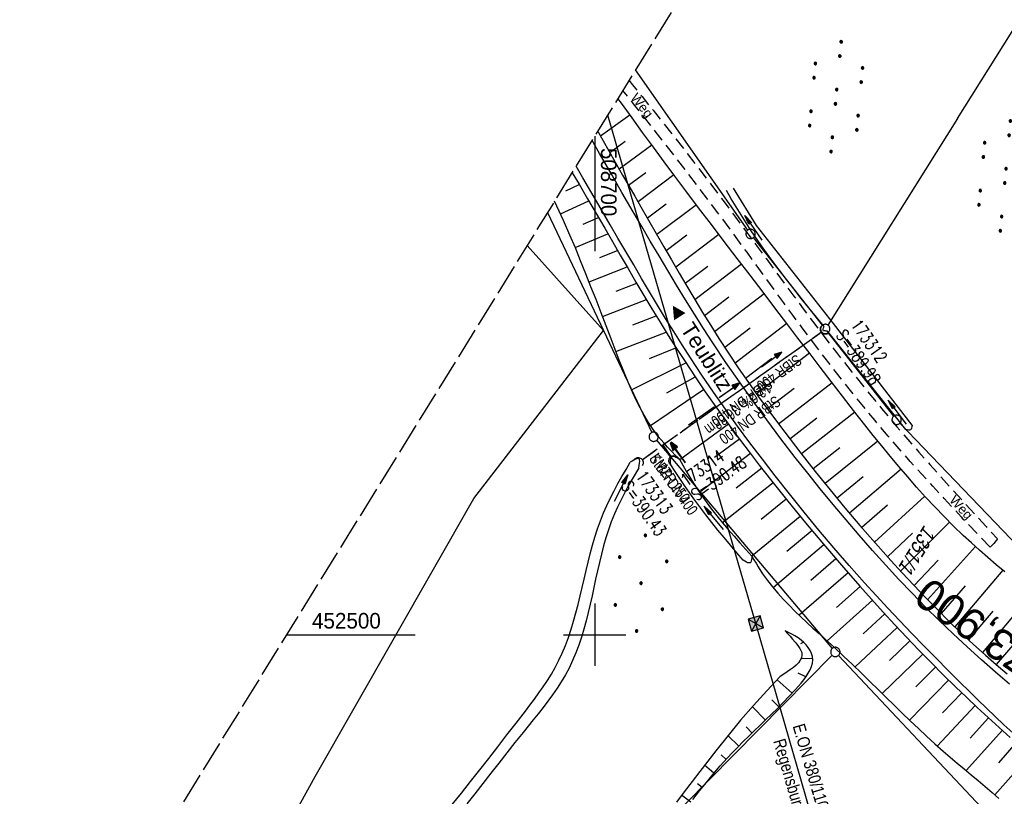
# Model space of a CAD drawing. Extents: x 508608 to 509338, y 452280 to 453218.
# Tile 9 of 29: x 508608 to 508766, y 452474 to 452599. Entities that reach past the tile are written whole.
import ezdxf
from ezdxf.enums import TextEntityAlignment as Align

# ---------------------------------------------------------------- set-up
doc = ezdxf.new("R2010")
doc.units = 0
doc.header["$LTSCALE"] = 10
doc.header["$MEASUREMENT"] = 0
for name, pattern in [('AUSGEZOGEN', [0]), ('LT00', [0]), ('LT11', [0.3, 0.2, -0.1]), ('LT12', [0.4, 0.3, -0.1]), ('LT14', [0.6, 0.5, -0.1]), ('LT17', [0.15, 0.1, -0.05]), ('STRICHLINIE2', [0.375, 0.25, -0.125])]:
    doc.linetypes.add(name, pattern=pattern)
doc.layers.get('0').update_dxf_attribs({"linetype": 'LT00'})
for name, color, linetype in [('--EK_FBR', 250, 'LT00'), ('--EK_Halt-Pfeil', 4, 'LT00'), ('--EK_Haltung', 7, 'STRICHLINIE2'), ('--EK_Haltung-Text', 140, 'LT00'), ('--EK_Schacht-Text', 5, 'LT00'), ('--EK_ST-93-1', 30, 'LT17'), ('--EL_Halt-Pfeil', 4, 'LT00'), ('--EL_Haltung', 182, 'STRICHLINIE2'), ('--EL_Haltung-Text', 182, 'LT00'), ('DFK_FLUR_NR', 250, 'LT00'), ('DFK_GZPKT', 250, 'LT00'), ('DFK_KATASTER', 250, 'LT00'), ('DFK_NUTZUNG', 250, 'LT00'), ('DL', 182, 'LT12'), ('DL_PFEIL', 201, 'LT00'), ('DL_TEXT', 182, 'LT00'), ('FELDWEG_TEXT', 250, 'Continuous'), ('ORTSRICHTUNG', 7, 'Continuous'), ('PFEIL', 140, 'AUSGEZOGEN'), ('STROM_FREILTG', 80, 'STROMFREILEITUNG'), ('STROM_TEXT', 80, 'Continuous'), ('V119_AFBR_BAB', 250, 'LT00'), ('V119_BOESCH', 250, 'LT00'), ('V119_BOSCHUNG', 250, 'LT00'), ('V119_FELDWEG', 250, 'LT11'), ('V119_GRABEN', 250, 'LT00'), ('V119_RASTER', 250, 'LT00'), ('V119_UK_DURCH', 182, 'LT00')]:
    doc.layers.add(name, color=color, linetype=linetype)
doc.layers.add('-BLATT_119-RAND', color=7, linetype='LT14', plot=False)
doc.styles.add('Beschrift', font='ARIAL.TTF')
doc.styles.add('Haltungsbeschriftung', font='ARIAL.TTF', dxfattribs={"width": 0.75})
doc.styles.add('schachtbeschriftung', font='romans.shx', dxfattribs={"width": 0.75, "height": 2})
doc.styles.get("Standard").update_dxf_attribs({"font": 'ARIAL.TTF'})
doc.styles.add('Strom', font='txt-alt.shx')
doc.styles.add('Versorgungsltg', font='ARIAL.TTF', dxfattribs={"width": 0.8, "height": 2})
doc.linetypes.add('STROMFREILEITUNG', pattern='A,12.7,-5.5,["xx",Strom,S=2.5,R=0,X=-2.6,Y=-0.85],-4.35', length=22.55)

# ---------------------------------------------------------------- blocks, each defined once
blk = doc.blocks.new('SYMB7010')
at = {"color": 0, "linetype": 'ByBlock'}
for points in [[(-0.031408, 0.499213), (-0.093728, 0.49134), (-0.15457, 0.475719), (-0.212975, 0.452595), (-0.268021, 0.422333), (-0.31884, 0.385411), (-0.36463, 0.342411), (-0.40467, 0.29401), (-0.438329, 0.240973), (-0.465074, 0.184136), (-0.484486, 0.124395), (-0.496256, 0.062692), (-0.5002, 0)], [(-0.5002, 0), (-0.496256, -0.062692), (-0.484486, -0.124395), (-0.465075, -0.184136), (-0.438329, -0.240973), (-0.404671, -0.29401), (-0.36463, -0.342411), (-0.31884, -0.385411), (-0.268021, -0.422333), (-0.212975, -0.452595), (-0.154571, -0.475719), (-0.093728, -0.49134), (-0.031408, -0.499213), (0.031408, -0.499213)], [(0.5002, 0), (0.496256, 0.062692), (0.484485, 0.124395), (0.465074, 0.184136), (0.438329, 0.240973), (0.40467, 0.29401), (0.36463, 0.342411), (0.31884, 0.385411), (0.268021, 0.422333), (0.212975, 0.452595), (0.15457, 0.475719), (0.093728, 0.49134), (0.031408, 0.499213), (-0.031408, 0.499213)], [(0.031408, -0.499213), (0.093728, -0.491341), (0.15457, -0.475719), (0.212975, -0.452595), (0.268021, -0.422333), (0.31884, -0.385411), (0.36463, -0.342411), (0.404671, -0.294011), (0.438329, -0.240974), (0.465075, -0.184136), (0.484486, -0.124395), (0.496256, -0.062692), (0.500201, 0)]]:
    blk.add_lwpolyline(points, dxfattribs=at)
blk = doc.blocks.new('SYMB7110')
at = {"color": 0, "linetype": 'ByBlock'}
for p, q in [((-0.515, 0.392919), (-0.515, 0.367081)), ((-0.51, 0.362895), (-0.51, 0.397105)), ((-0.505, 0.399164), (-0.505, 0.360836)), ((-0.5, 0.360204), (-0.5, 0.399796)), ((-0.495, 0.399164), (-0.495, 0.360836)), ((-0.49, 0.362895), (-0.49, 0.397105)), ((-0.485, 0.392919), (-0.485, 0.367081)), ((-0.48, 0.379874), (-0.48, 0.380145)), ((-0.285, 0.392919), (-0.285, 0.367081)), ((-0.28, 0.362895), (-0.28, 0.397105)), ((-0.275, 0.399164), (-0.275, 0.360836)), ((-0.27, 0.360204), (-0.27, 0.399796)), ((-0.265, 0.399164), (-0.265, 0.360836)), ((-0.26, 0.362895), (-0.26, 0.397105)), ((-0.255, 0.392919), (-0.255, 0.367081)), ((-0.25, 0.379874), (-0.25, 0.380146)), ((0.255, 0.392919), (0.255, 0.367081)), ((0.26, 0.362895), (0.26, 0.397105)), ((0.265, 0.399164), (0.265, 0.360836)), ((0.27, 0.360204), (0.27, 0.399796)), ((0.275, 0.399164), (0.275, 0.360836)), ((0.28, 0.362895), (0.28, 0.397105)), ((0.285, 0.392919), (0.285, 0.367081)), ((0.29, 0.379874), (0.29, 0.380145)), ((0.485, 0.392919), (0.485, 0.367081)), ((0.49, 0.362895), (0.49, 0.397105)), ((0.495, 0.399164), (0.495, 0.360836)), ((0.5, 0.360204), (0.5, 0.399796)), ((0.505, 0.399164), (0.505, 0.360836)), ((0.51, 0.362895), (0.51, 0.397105)), ((0.515, 0.392919), (0.515, 0.367081)), ((0.52, 0.379874), (0.52, 0.380146)), ((-0.9, 0.012919), (-0.9, -0.012919)), ((-0.895, -0.017106), (-0.895, 0.017105)), ((-0.89, 0.019164), (-0.89, -0.019164)), ((-0.885, -0.019797), (-0.885, 0.019796)), ((-0.88, 0.019164), (-0.88, -0.019164)), ((-0.875, -0.017106), (-0.875, 0.017105)), ((-0.87, 0.012919), (-0.87, -0.012919)), ((-0.865, -0.000126), (-0.865, 0.000145)), ((-0.67, 0.012919), (-0.67, -0.012919)), ((-0.665, -0.017106), (-0.665, 0.017105)), ((-0.66, 0.019164), (-0.66, -0.019164)), ((-0.655, -0.019797), (-0.655, 0.019796)), ((-0.65, 0.019164), (-0.65, -0.019164)), ((-0.645, -0.017106), (-0.645, 0.017105)), ((-0.64, 0.012919), (-0.64, -0.012919)), ((-0.635, -0.000126), (-0.635, 0.000145)), ((-0.13, 0.012919), (-0.13, -0.012919)), ((-0.125, -0.017105), (-0.125, 0.017105)), ((-0.12, 0.019164), (-0.12, -0.019164)), ((-0.115, -0.019796), (-0.115, 0.019796)), ((-0.11, 0.019164), (-0.11, -0.019164)), ((-0.105, -0.017105), (-0.105, 0.017105)), ((-0.1, 0.012919), (-0.1, -0.012919)), ((-0.095, -0.000126), (-0.095, 0.000146)), ((0.1, 0.012919), (0.1, -0.012919)), ((0.105, -0.017105), (0.105, 0.017105)), ((0.11, 0.019164), (0.11, -0.019164)), ((0.115, -0.019796), (0.115, 0.019796)), ((0.12, 0.019164), (0.12, -0.019164)), ((0.125, -0.017105), (0.125, 0.017105)), ((0.13, 0.012919), (0.13, -0.012919)), ((0.135, -0.000126), (0.135, 0.000146)), ((0.64, 0.012919), (0.64, -0.012919)), ((0.645, -0.017105), (0.645, 0.017105)), ((0.65, 0.019164), (0.65, -0.019164)), ((0.655, -0.019796), (0.655, 0.019796)), ((0.66, 0.019164), (0.66, -0.019164)), ((0.665, -0.017105), (0.665, 0.017105)), ((0.67, 0.012919), (0.67, -0.012919)), ((0.675, -0.000126), (0.675, 0.000146)), ((0.87, 0.012919), (0.87, -0.012919)), ((0.875, -0.017105), (0.875, 0.017105)), ((0.88, 0.019164), (0.88, -0.019164)), ((0.885, -0.019796), (0.885, 0.019796)), ((0.89, 0.019164), (0.89, -0.019164)), ((0.895, -0.017105), (0.895, 0.017105)), ((0.9, 0.012919), (0.9, -0.012919)), ((0.905, -0.000126), (0.905, 0.000146)), ((-0.515, -0.367081), (-0.515, -0.392919)), ((-0.51, -0.397105), (-0.51, -0.362895)), ((-0.505, -0.360836), (-0.505, -0.399164)), ((-0.5, -0.399796), (-0.5, -0.360204)), ((-0.495, -0.360836), (-0.495, -0.399164)), ((-0.49, -0.397106), (-0.49, -0.362895)), ((-0.485, -0.367081), (-0.485, -0.392919)), ((-0.48, -0.380126), (-0.48, -0.379855)), ((-0.285, -0.367081), (-0.285, -0.392919)), ((-0.28, -0.397105), (-0.28, -0.362895)), ((-0.275, -0.360836), (-0.275, -0.399164)), ((-0.27, -0.399796), (-0.27, -0.360204)), ((-0.265, -0.360836), (-0.265, -0.399164)), ((-0.26, -0.397105), (-0.26, -0.362895)), ((-0.255, -0.367081), (-0.255, -0.392919)), ((-0.25, -0.380126), (-0.25, -0.379855)), ((0.255, -0.367081), (0.255, -0.392919)), ((0.26, -0.397105), (0.26, -0.362895)), ((0.265, -0.360836), (0.265, -0.399164)), ((0.27, -0.399796), (0.27, -0.360204)), ((0.275, -0.360836), (0.275, -0.399164)), ((0.28, -0.397105), (0.28, -0.362895)), ((0.285, -0.367081), (0.285, -0.392919)), ((0.29, -0.380126), (0.29, -0.379855)), ((0.485, -0.367081), (0.485, -0.392919)), ((0.49, -0.397105), (0.49, -0.362895)), ((0.495, -0.360836), (0.495, -0.399164)), ((0.5, -0.399796), (0.5, -0.360204)), ((0.505, -0.360836), (0.505, -0.399164)), ((0.51, -0.397105), (0.51, -0.362895)), ((0.515, -0.367081), (0.515, -0.392919)), ((0.52, -0.380126), (0.52, -0.379855))]:
    blk.add_line(p, q, dxfattribs=at)
for points in [[(-0.48, 0.38), (-0.481981, 0.388678), (-0.48753, 0.395637), (-0.49555, 0.399499), (-0.50445, 0.399499), (-0.51247, 0.395637), (-0.518019, 0.388678), (-0.52, 0.38), (-0.518019, 0.371322), (-0.51247, 0.364363), (-0.50445, 0.360501), (-0.49555, 0.360501), (-0.48753, 0.364363), (-0.481981, 0.371322), (-0.48, 0.38)], [(-0.25, 0.38), (-0.251981, 0.388678), (-0.25753, 0.395637), (-0.26555, 0.399499), (-0.27445, 0.399499), (-0.28247, 0.395637), (-0.288019, 0.388678), (-0.29, 0.38), (-0.288019, 0.371322), (-0.28247, 0.364363), (-0.27445, 0.360501), (-0.26555, 0.360501), (-0.25753, 0.364363), (-0.251981, 0.371322), (-0.25, 0.38)], [(0.29, 0.38), (0.288019, 0.388678), (0.28247, 0.395637), (0.27445, 0.399499), (0.26555, 0.399499), (0.25753, 0.395637), (0.251981, 0.388678), (0.25, 0.38), (0.251981, 0.371322), (0.25753, 0.364363), (0.26555, 0.360501), (0.27445, 0.360501), (0.28247, 0.364363), (0.288019, 0.371322), (0.29, 0.38)], [(0.52, 0.38), (0.518019, 0.388678), (0.51247, 0.395637), (0.50445, 0.399499), (0.495549, 0.399499), (0.48753, 0.395637), (0.481981, 0.388678), (0.48, 0.38), (0.481981, 0.371322), (0.48753, 0.364363), (0.495549, 0.360501), (0.50445, 0.360501), (0.51247, 0.364363), (0.518019, 0.371322), (0.52, 0.38)], [(-0.865, 0), (-0.866981, 0.008678), (-0.87253, 0.015637), (-0.88055, 0.019498), (-0.88945, 0.019498), (-0.89747, 0.015637), (-0.903019, 0.008678), (-0.905, 0)], [(-0.905, 0), (-0.903019, -0.008678), (-0.89747, -0.015637), (-0.88945, -0.019499), (-0.88055, -0.019499), (-0.87253, -0.015637), (-0.866981, -0.008678), (-0.865, 0)], [(-0.635, 0), (-0.636981, 0.008678), (-0.64253, 0.015637), (-0.65055, 0.019498), (-0.65945, 0.019498), (-0.66747, 0.015637), (-0.673019, 0.008678), (-0.675, 0)], [(-0.675, 0), (-0.673019, -0.008678), (-0.66747, -0.015637), (-0.65945, -0.019499), (-0.65055, -0.019499), (-0.64253, -0.015637), (-0.636981, -0.008678), (-0.635, 0)], [(-0.095, 0), (-0.096981, 0.008678), (-0.10253, 0.015637), (-0.11055, 0.019499), (-0.11945, 0.019499), (-0.12747, 0.015637), (-0.133019, 0.008678), (-0.135, 0)], [(-0.135, 0), (-0.133019, -0.008678), (-0.12747, -0.015637), (-0.11945, -0.019499), (-0.11055, -0.019499), (-0.10253, -0.015637), (-0.096981, -0.008678), (-0.095, 0)], [(0.135, 0), (0.133019, 0.008678), (0.12747, 0.015637), (0.11945, 0.019499), (0.11055, 0.019499), (0.10253, 0.015637), (0.096981, 0.008678), (0.095, 0)], [(0.095, 0), (0.096981, -0.008678), (0.10253, -0.015637), (0.11055, -0.019499), (0.11945, -0.019499), (0.12747, -0.015637), (0.133019, -0.008678), (0.135, 0)], [(0.675, 0), (0.673019, 0.008678), (0.66747, 0.015637), (0.65945, 0.019499), (0.65055, 0.019499), (0.64253, 0.015637), (0.636981, 0.008678), (0.635, 0)], [(0.635, 0), (0.636981, -0.008678), (0.64253, -0.015637), (0.65055, -0.019499), (0.65945, -0.019499), (0.66747, -0.015637), (0.673019, -0.008678), (0.675, 0)], [(0.905, 0), (0.903019, 0.008678), (0.89747, 0.015637), (0.88945, 0.019499), (0.88055, 0.019499), (0.87253, 0.015637), (0.866981, 0.008678), (0.865, 0)], [(0.865, 0), (0.866981, -0.008678), (0.87253, -0.015637), (0.88055, -0.019499), (0.88945, -0.019499), (0.89747, -0.015637), (0.903019, -0.008678), (0.905, 0)], [(-0.48, -0.38), (-0.481981, -0.371322), (-0.48753, -0.364363), (-0.49555, -0.360501), (-0.50445, -0.360501), (-0.51247, -0.364363), (-0.518019, -0.371322), (-0.52, -0.38), (-0.518019, -0.388678), (-0.51247, -0.395637), (-0.50445, -0.399499), (-0.49555, -0.399499), (-0.48753, -0.395637), (-0.481981, -0.388678), (-0.48, -0.38)], [(-0.25, -0.38), (-0.251981, -0.371322), (-0.25753, -0.364363), (-0.26555, -0.360501), (-0.27445, -0.360501), (-0.28247, -0.364363), (-0.288019, -0.371322), (-0.29, -0.38), (-0.288019, -0.388678), (-0.28247, -0.395637), (-0.27445, -0.399499), (-0.26555, -0.399499), (-0.25753, -0.395637), (-0.251981, -0.388678), (-0.25, -0.38)], [(0.29, -0.38), (0.288019, -0.371322), (0.28247, -0.364363), (0.27445, -0.360501), (0.26555, -0.360501), (0.25753, -0.364363), (0.251981, -0.371322), (0.25, -0.38), (0.251981, -0.388678), (0.25753, -0.395637), (0.26555, -0.399499), (0.27445, -0.399499), (0.28247, -0.395637), (0.288019, -0.388678), (0.29, -0.38)], [(0.52, -0.38), (0.518019, -0.371322), (0.51247, -0.364363), (0.50445, -0.360501), (0.495549, -0.360501), (0.48753, -0.364363), (0.481981, -0.371322), (0.48, -0.38), (0.481981, -0.388678), (0.48753, -0.395637), (0.495549, -0.399499), (0.50445, -0.399499), (0.51247, -0.395637), (0.518019, -0.388678), (0.52, -0.38)]]:
    blk.add_lwpolyline(points, dxfattribs=at)
blk = doc.blocks.new('Ackerland7')
at = {"layer": 'DFK_NUTZUNG', "color": 0, "linetype": 'ByBlock'}
for p, q in [((-4, 3.93), (-4, 3.67)), ((-3.95, 3.63), (-3.95, 3.97)), ((-3.9, 3.99), (-3.9, 3.61)), ((-3.85, 3.6), (-3.85, 4)), ((-3.8, 3.99), (-3.8, 3.61)), ((-3.75, 3.63), (-3.75, 3.97)), ((-3.7, 3.93), (-3.7, 3.67)), ((-3.65, 3.8), (-3.65, 3.8)), ((3.7, 3.93), (3.7, 3.67)), ((3.75, 3.63), (3.75, 3.97)), ((3.8, 3.99), (3.8, 3.61)), ((3.85, 3.6), (3.85, 4)), ((3.9, 3.99), (3.9, 3.61)), ((3.95, 3.63), (3.95, 3.97)), ((4, 3.93), (4, 3.67)), ((4.05, 3.8), (4.05, 3.8)), ((-7.85, 0.13), (-7.85, -0.13)), ((-7.8, -0.17), (-7.8, 0.17)), ((-7.75, 0.19), (-7.75, -0.19)), ((-7.7, -0.2), (-7.7, 0.2)), ((-7.65, 0.19), (-7.65, -0.19)), ((-7.6, -0.17), (-7.6, 0.17)), ((-7.55, 0.13), (-7.55, -0.13)), ((-7.5, 0), (-7.5, 0)), ((-0.15, 0.13), (-0.15, -0.13)), ((-0.1, -0.17), (-0.1, 0.17)), ((-0.05, 0.19), (-0.05, -0.19)), ((0, -0.2), (0, 0.2)), ((0.05, 0.19), (0.05, -0.19)), ((0.1, -0.17), (0.1, 0.17)), ((0.15, 0.13), (0.15, -0.13)), ((0.2, 0), (0.2, 0)), ((7.55, 0.13), (7.55, -0.13)), ((7.6, -0.17), (7.6, 0.17)), ((7.65, 0.19), (7.65, -0.19)), ((7.7, -0.2), (7.7, 0.2)), ((7.75, 0.19), (7.75, -0.19)), ((7.8, -0.17), (7.8, 0.17)), ((7.85, 0.13), (7.85, -0.13)), ((7.9, 0), (7.9, 0)), ((-4, -3.67), (-4, -3.93)), ((-3.95, -3.97), (-3.95, -3.63)), ((-3.9, -3.61), (-3.9, -3.99)), ((-3.85, -4), (-3.85, -3.6)), ((-3.8, -3.61), (-3.8, -3.99)), ((-3.75, -3.97), (-3.75, -3.63)), ((-3.7, -3.67), (-3.7, -3.93)), ((-3.65, -3.8), (-3.65, -3.8)), ((3.7, -3.67), (3.7, -3.93)), ((3.75, -3.97), (3.75, -3.63)), ((3.8, -3.61), (3.8, -3.99)), ((3.85, -4), (3.85, -3.6)), ((3.9, -3.61), (3.9, -3.99)), ((3.95, -3.97), (3.95, -3.63)), ((4, -3.67), (4, -3.93)), ((4.05, -3.8), (4.05, -3.8))]:
    blk.add_line(p, q, dxfattribs=at)
for points in [[(-3.65, 3.8), (-3.67, 3.89), (-3.73, 3.96), (-3.81, 3.99), (-3.89, 3.99), (-3.97, 3.96), (-4.03, 3.89), (-4.05, 3.8), (-4.03, 3.71), (-3.97, 3.64), (-3.89, 3.6), (-3.81, 3.6), (-3.73, 3.64), (-3.67, 3.71), (-3.65, 3.8)], [(4.05, 3.8), (4.03, 3.89), (3.97, 3.96), (3.89, 3.99), (3.81, 3.99), (3.73, 3.96), (3.67, 3.89), (3.65, 3.8), (3.67, 3.71), (3.73, 3.64), (3.81, 3.61), (3.89, 3.61), (3.97, 3.64), (4.03, 3.71), (4.05, 3.8)], [(-7.5, 0), (-7.52, 0.09), (-7.58, 0.16), (-7.66, 0.19), (-7.74, 0.19), (-7.82, 0.16), (-7.88, 0.09), (-7.9, 0)], [(0.2, 0), (0.18, 0.09), (0.12, 0.16), (0.04, 0.19), (-0.04, 0.19), (-0.12, 0.16), (-0.18, 0.09), (-0.2, 0)], [(-0.2, 0), (-0.18, -0.09), (-0.12, -0.16), (-0.04, -0.19), (0.04, -0.19), (0.12, -0.16), (0.18, -0.09), (0.2, 0)], [(7.9, 0), (7.88, 0.09), (7.82, 0.16), (7.74, 0.19), (7.66, 0.19), (7.58, 0.16), (7.52, 0.09), (7.5, 0)], [(7.5, 0), (7.52, -0.09), (7.58, -0.16), (7.66, -0.19), (7.74, -0.19), (7.82, -0.16), (7.88, -0.09), (7.9, 0)], [(-7.9, 0), (-7.88, -0.09), (-7.82, -0.16), (-7.74, -0.19), (-7.66, -0.19), (-7.58, -0.16), (-7.52, -0.09), (-7.5, 0)], [(-3.65, -3.8), (-3.67, -3.71), (-3.73, -3.64), (-3.81, -3.61), (-3.89, -3.61), (-3.97, -3.64), (-4.03, -3.71), (-4.05, -3.8), (-4.03, -3.89), (-3.97, -3.96), (-3.89, -3.99), (-3.81, -3.99), (-3.73, -3.96), (-3.67, -3.89), (-3.65, -3.8)], [(4.05, -3.8), (4.03, -3.71), (3.97, -3.64), (3.89, -3.61), (3.81, -3.61), (3.73, -3.64), (3.67, -3.71), (3.65, -3.8), (3.67, -3.89), (3.73, -3.96), (3.81, -3.99), (3.89, -3.99), (3.97, -3.96), (4.03, -3.89), (4.05, -3.8)]]:
    blk.add_lwpolyline(points, dxfattribs=at)
blk = doc.blocks.new('Pfreil3')
at = {"layer": 'PFEIL'}
blk.add_hatch(color=256, dxfattribs=at).paths.add_polyline_path([(-1.55, 0.27), (-1.55, -0.27), (0, 0)])
for p, q in [((-1.55, 0), (-4.83, 0)), ((-1.55, -0.27), (-1.55, 0.27)), ((-1.55, 0.27), (0, 0)), ((0, 0), (-1.55, -0.27))]:
    blk.add_line(p, q, dxfattribs=at)
blk = doc.blocks.new('SYMB1107')
at = {"color": 0, "linetype": 'ByBlock'}
for points in [[(-0.2, 0), (-0.196157, 0.039018), (-0.184776, 0.076537), (-0.166294, 0.111114), (-0.141421, 0.141421), (-0.111114, 0.166294), (-0.076537, 0.184776), (-0.039018, 0.196157), (0, 0.2)], [(0, 0.2), (0.039018, 0.196157), (0.076537, 0.184776), (0.111114, 0.166294), (0.141421, 0.141421), (0.166294, 0.111114), (0.184776, 0.076537), (0.196157, 0.039018), (0.2, 0)]]:
    blk.add_lwpolyline(points, dxfattribs=at)
blk = doc.blocks.new('SYMB0070')
at = {"color": 0, "linetype": 'ByBlock'}
for p, q in [((-0.5, 0), (0.2, 0)), ((0.5, 0), (0.2, 0.1)), ((0.2, 0.1), (0.2, 0)), ((0.468, 0), (0.21, 0.086)), ((0.21, 0.086), (0.21, -0.086)), ((0.21, -0.086), (0.468, 0)), ((0.22, -0.072), (0.437, 0)), ((0.23, -0.058), (0.405, 0)), ((0.24, -0.045), (0.374, 0)), ((0.342, 0), (0.25, 0.031)), ((0.25, 0.031), (0.25, -0.031)), ((0.25, -0.031), (0.342, 0)), ((0.26, -0.017), (0.31, 0)), ((0.27, -0.003), (0.279, 0))]:
    blk.add_line(p, q, dxfattribs=at)
for points in [[(0.2, 0), (0.2, -0.1), (0.5, 0)], [(0.437, 0), (0.22, 0.072), (0.22, -0.072)], [(0.405, 0), (0.23, 0.058), (0.23, -0.058)], [(0.374, 0), (0.24, 0.045), (0.24, -0.045)], [(0.31, 0), (0.26, 0.017), (0.26, -0.017)], [(0.279, 0), (0.27, 0.003), (0.27, -0.003)]]:
    blk.add_lwpolyline(points, dxfattribs=at)

msp = doc.modelspace()

# ---------------------------------------------------------------- hatches: boundary and pattern name
at = {"layer": 'STROM_TEXT'}
h = msp.add_hatch(color=256, dxfattribs=at)
h.paths.add_polyline_path([(508727.11, 452501.11), (508725.88, 452501.8), (508725.18, 452500.57)])
h.paths.add_polyline_path([(508726.57, 452503.03), (508725.88, 452501.8), (508727.11, 452501.11)])
h.paths.add_polyline_path([(508726.57, 452503.03), (508724.65, 452502.5), (508725.88, 452501.8)])
h.paths.add_polyline_path([(508725.88, 452501.8), (508724.65, 452502.5), (508725.18, 452500.57)])

# ---------------------------------------------------------------- linework, layer by layer
at = {"layer": '--EK_FBR', "linetype": 'LT11', "flags": 128}
for points in [[(508705.52, 452589), (508705.86, 452588.58), (508707.61, 452586.4), (508709.36, 452584.22), (508711.11, 452582.03), (508712.85, 452579.83), (508714.57, 452577.63), (508716.61, 452575), (508718.62, 452572.35), (508720.62, 452569.7), (508722.61, 452567.03), (508724.59, 452564.36), (508726.07, 452562.36), (508727.55, 452560.35), (508729.02, 452558.34), (508730.5, 452556.34), (508731.98, 452554.34), (508733.46, 452552.34), (508734.96, 452550.35), (508736.46, 452548.36), (508738.81, 452545.32), (508741.19, 452542.3), (508743.6, 452539.3), (508746.05, 452536.33), (508748.52, 452533.39), (508750.27, 452531.36), (508752.04, 452529.33), (508753.82, 452527.32), (508755.61, 452525.32), (508757.41, 452523.32), (508759.21, 452521.33), (508761.03, 452519.35), (508762.84, 452517.37), (508764.66, 452515.39)], [(508763.46, 452514.06), (508761.61, 452516.01), (508759.76, 452517.96), (508757.93, 452519.92), (508756.09, 452521.89), (508754.27, 452523.86), (508752.46, 452525.85), (508750.66, 452527.84), (508748.89, 452529.86), (508747.13, 452531.88), (508745, 452534.39), (508742.91, 452536.93), (508740.84, 452539.48), (508738.81, 452542.06), (508736.79, 452544.67), (508734.81, 452547.28), (508733.31, 452549.29), (508731.82, 452551.3), (508730.34, 452553.32), (508728.87, 452555.34), (508727.4, 452557.37), (508725.92, 452559.39), (508724.45, 452561.41), (508722.97, 452563.43), (508719.75, 452567.77), (508716.49, 452572.09), (508713.19, 452576.39), (508711.46, 452578.61), (508709.72, 452580.84), (508707.97, 452583.05), (508706.22, 452585.27), (508704.53, 452587.4)], [(508764.66, 452515.39), (508764.05, 452514.65), (508763.46, 452514.06)]]:
    msp.add_lwpolyline(points, dxfattribs=at)
at = {"layer": '--EK_FBR'}
for points in [[(508766.61, 452492.09), (508764.33, 452494.02), (508762.09, 452495.98), (508759.8, 452498.04), (508757.54, 452500.15), (508755.32, 452502.28), (508753.13, 452504.45), (508750.97, 452506.66), (508748.84, 452508.89), (508746.74, 452511.15), (508744.58, 452513.55), (508742.44, 452515.98), (508740.34, 452518.43), (508738.26, 452520.91), (508736.21, 452523.41), (508734.19, 452525.93), (508732.2, 452528.48), (508729.89, 452531.47), (508727.63, 452534.5), (508725.4, 452537.55), (508723.22, 452540.63), (508721.07, 452543.74), (508718.97, 452546.88), (508717.48, 452549.17), (508716.01, 452551.48), (508714.56, 452553.8), (508713.13, 452556.13), (508711.72, 452558.47), (508710.32, 452560.82), (508708.92, 452563.18), (508707.54, 452565.54), (508706.17, 452567.9), (508704.36, 452571.03), (508702.56, 452574.15), (508700.76, 452577.28), (508699.57, 452579.37)], [(508767.14, 452484.23), (508765.7, 452485.53), (508764.28, 452486.86), (508762.88, 452488.2), (508761.48, 452489.56), (508760.1, 452490.92), (508758.72, 452492.3), (508756.75, 452494.27), (508754.79, 452496.25), (508752.84, 452498.23), (508750.91, 452500.23), (508748.98, 452502.24), (508747.08, 452504.26), (508745.19, 452506.29), (508743.32, 452508.35), (508740.83, 452511.14), (508738.39, 452513.96), (508735.98, 452516.81), (508733.6, 452519.69), (508731.26, 452522.61), (508728.95, 452525.54), (508726.92, 452528.18), (508724.91, 452530.84), (508722.94, 452533.51), (508721, 452536.21), (508719.09, 452538.94), (508717.21, 452541.68), (508715.38, 452544.45), (508714.02, 452546.55), (508712.69, 452548.67), (508711.38, 452550.79), (508710.08, 452552.92), (508708.79, 452555.06), (508707.52, 452557.21), (508706.25, 452559.37), (508704.99, 452561.53), (508703.73, 452563.68), (508702.47, 452565.84), (508700.29, 452569.6), (508698.09, 452573.36), (508697, 452575.22)]]:
    msp.add_lwpolyline(points, dxfattribs=at)
at = {"layer": '--EK_Haltung'}
msp.add_line((508707.59, 452528.1), (508736.42, 452548.62), dxfattribs=at)
at = {"layer": '--EK_Haltung', "color": 81}
msp.add_line((508712.16, 452528.55), (508710.83, 452530.41), dxfattribs=at)
at = {"layer": '--EL_Haltung'}
for p, q in [((508707.59, 452528.1), (508736.42, 452548.62)), ((508712.16, 452528.55), (508710.83, 452530.41))]:
    msp.add_line(p, q, dxfattribs=at)
at = {"layer": '-BLATT_119-RAND'}
msp.add_lwpolyline([(509093.92, 453217.53), (508607.66, 452430.65), (508851.81, 452279.78), (509338.07, 453066.66), (509093.92, 453217.53)], dxfattribs=at)
at = {"layer": 'DFK_KATASTER'}
for p, q in [((508758.24, 452582.9), (508826.28, 452691.22)), ((508724.59, 452564.97), (508706.56, 452590.68)), ((508758.24, 452582.9), (508737.41, 452549.73)), ((508692.41, 452567.79), (508701.38, 452548.85)), ((508689.13, 452562.48), (508701.38, 452548.85)), ((508736.55, 452549.69), (508725.48, 452563.77)), ((508680.59, 452521.86), (508701.38, 452548.85)), ((508701.38, 452548.85), (508709.14, 452532.48)), ((508748.01, 452535.1), (508737.47, 452548.51)), ((508771.25, 452510.77), (508748.99, 452533.97)), ((508738.15, 452497.81), (508709.94, 452531.23)), ((508655.12, 452477.23), (508680.59, 452521.86)), ((508738.1, 452496.71), (508714.48, 452472.73)), ((508765.15, 452469.03), (508739.14, 452496.69)), ((508645.47, 452459.98), (508655.12, 452477.23))]:
    msp.add_line(p, q, dxfattribs=at)
at = {"layer": 'DL'}
for p, q in [((508707.59, 452528.1), (508736.42, 452548.62)), ((508712.28, 452528.64), (508710.96, 452530.5))]:
    msp.add_line(p, q, dxfattribs=at)
at = {"layer": 'STROM_FREILTG', "ltscale": 0.05, "flags": 128}
msp.add_lwpolyline([(508776.62, 452326.25), (508725.88, 452501.8), (508702.09, 452583.45)], dxfattribs=at)
at = {"layer": 'STROM_TEXT'}
for p, q in [((508724.65, 452502.5), (508727.11, 452501.11)), ((508726.57, 452503.03), (508725.18, 452500.57))]:
    msp.add_line(p, q, dxfattribs=at)
at = {"layer": 'STROM_TEXT', "flags": 128}
msp.add_lwpolyline([(508725.18, 452500.57), (508727.11, 452501.11), (508726.57, 452503.03), (508724.65, 452502.5)], close=True, dxfattribs=at)
at = {"layer": 'V119_AFBR_BAB'}
for points in [[(508766.61, 452492.09), (508764.33, 452494.02), (508762.09, 452495.98), (508759.8, 452498.04), (508757.54, 452500.15), (508755.32, 452502.28), (508753.13, 452504.45), (508750.97, 452506.66), (508748.84, 452508.89), (508746.74, 452511.15), (508744.58, 452513.55), (508742.44, 452515.98), (508740.34, 452518.43), (508738.26, 452520.91), (508736.21, 452523.41), (508734.19, 452525.93), (508732.2, 452528.48), (508729.89, 452531.47), (508727.63, 452534.5), (508725.4, 452537.55), (508723.22, 452540.63), (508721.07, 452543.74), (508718.97, 452546.88), (508717.48, 452549.17), (508716.01, 452551.48), (508714.56, 452553.8), (508713.13, 452556.13), (508711.72, 452558.47), (508710.32, 452560.82), (508708.92, 452563.18), (508707.54, 452565.54), (508706.17, 452567.9), (508704.36, 452571.03), (508702.56, 452574.15), (508700.76, 452577.28), (508699.57, 452579.37)], [(508767.14, 452484.23), (508765.7, 452485.53), (508764.28, 452486.86), (508762.88, 452488.2), (508761.48, 452489.56), (508760.1, 452490.92), (508758.72, 452492.3), (508756.75, 452494.27), (508754.79, 452496.25), (508752.84, 452498.23), (508750.91, 452500.23), (508748.98, 452502.24), (508747.08, 452504.26), (508745.19, 452506.29), (508743.32, 452508.35), (508740.83, 452511.14), (508738.39, 452513.96), (508735.98, 452516.81), (508733.6, 452519.69), (508731.26, 452522.61), (508728.95, 452525.54), (508726.92, 452528.18), (508724.91, 452530.84), (508722.94, 452533.51), (508721, 452536.21), (508719.09, 452538.94), (508717.21, 452541.68), (508715.38, 452544.45), (508714.02, 452546.55), (508712.69, 452548.67), (508711.38, 452550.79), (508710.08, 452552.92), (508708.79, 452555.06), (508707.52, 452557.21), (508706.25, 452559.37), (508704.99, 452561.53), (508703.73, 452563.68), (508702.47, 452565.84), (508700.29, 452569.6), (508698.09, 452573.36), (508697, 452575.22)]]:
    msp.add_lwpolyline(points, dxfattribs=at)
at = {"layer": 'V119_BOESCH'}
for points in [[(508765.82, 452510.09), (508764.47, 452511.24), (508763.12, 452512.39), (508761.79, 452513.56), (508760.47, 452514.74), (508759.17, 452515.95), (508757.61, 452517.44), (508756.09, 452518.97), (508754.59, 452520.53), (508753.12, 452522.11), (508751.67, 452523.72), (508750.25, 452525.35), (508748.84, 452527), (508747.45, 452528.66), (508746.08, 452530.34), (508744.72, 452532.02), (508743.37, 452533.72), (508741.55, 452536.02), (508739.75, 452538.33), (508737.96, 452540.65), (508736.18, 452542.98), (508734.4, 452545.3), (508732.63, 452547.63), (508730.86, 452549.96), (508729.09, 452552.29), (508727.02, 452555.01), (508724.94, 452557.72), (508722.87, 452560.43), (508720.8, 452563.14), (508718.73, 452565.85), (508716.67, 452568.56), (508714.62, 452571.28), (508712.87, 452573.61), (508711.14, 452575.94), (508709.41, 452578.28), (508707.69, 452580.63), (508705.98, 452582.98), (508704.27, 452585.36), (508703.73, 452586.11)], [(508700.49, 452580.87), (508700.62, 452580.65), (508701.56, 452578.92), (508702.52, 452577.21), (508703.49, 452575.5), (508704.47, 452573.8), (508705.45, 452572.1), (508706.44, 452570.4), (508707.42, 452568.7), (508708.65, 452566.58), (508709.87, 452564.44), (508711.09, 452562.31), (508712.32, 452560.19), (508713.55, 452558.06), (508714.79, 452555.95), (508716.05, 452553.84), (508717.32, 452551.74), (508718.61, 452549.65), (508719.92, 452547.58), (508721.47, 452545.21), (508723.05, 452542.86), (508724.66, 452540.53), (508726.29, 452538.22), (508727.96, 452535.93), (508729.65, 452533.65), (508731.36, 452531.4), (508733.09, 452529.16), (508735.41, 452526.21), (508737.77, 452523.29), (508740.16, 452520.4), (508742.58, 452517.54), (508745.05, 452514.71), (508747.55, 452511.91), (508749.37, 452509.93), (508751.21, 452507.96), (508753.08, 452506.01), (508754.96, 452504.09), (508756.87, 452502.2), (508758.8, 452500.33), (508760.76, 452498.5), (508762.74, 452496.71), (508764.46, 452495.21), (508766.2, 452493.72)], [(508696.36, 452574.18), (508697.47, 452572.33), (508698.85, 452569.98), (508700.22, 452567.63), (508701.59, 452565.28), (508702.84, 452563.12), (508704.1, 452560.95), (508705.36, 452558.79), (508706.62, 452556.63), (508707.89, 452554.47), (508709.18, 452552.32), (508710.48, 452550.19), (508711.79, 452548.06), (508713.13, 452545.95), (508714.49, 452543.85), (508716.11, 452541.41), (508717.75, 452539), (508719.43, 452536.61), (508721.14, 452534.24), (508722.87, 452531.89), (508724.63, 452529.56), (508726.41, 452527.24), (508728.21, 452524.94), (508731, 452521.44), (508733.83, 452517.98), (508736.7, 452514.56), (508739.61, 452511.16), (508742.56, 452507.8), (508744.42, 452505.72), (508746.3, 452503.65), (508748.19, 452501.59), (508750.1, 452499.55), (508752.03, 452497.53), (508753.99, 452495.54), (508755.96, 452493.56), (508757.96, 452491.61), (508759.68, 452489.96), (508761.41, 452488.33), (508763.16, 452486.72), (508764.93, 452485.12), (508766.7, 452483.53)], [(508713.58, 452528.22), (508712.93, 452528.86), (508712.3, 452529.49), (508711.67, 452530.14), (508711.07, 452530.8), (508710.2, 452531.85), (508709.4, 452532.95), (508708.64, 452534.08), (508707.94, 452535.25), (508707.28, 452536.46), (508706.65, 452537.68), (508706.07, 452538.93), (508705.5, 452540.2), (508704.97, 452541.49), (508704.45, 452542.78), (508703.94, 452544.08), (508703.44, 452545.38), (508702.63, 452547.5), (508701.83, 452549.61), (508701.02, 452551.71), (508700.21, 452553.81), (508699.39, 452555.89), (508698.57, 452557.97), (508697.73, 452560.04), (508696.88, 452562.11), (508696, 452564.16), (508694.98, 452566.51), (508693.93, 452568.84), (508693.56, 452569.64)], [(508725.22, 452512.64), (508725.56, 452512.05), (508725.89, 452511.47), (508726.24, 452510.89), (508726.95, 452509.79), (508727.72, 452508.73), (508728.53, 452507.69), (508729.39, 452506.69), (508730.27, 452505.71), (508731.19, 452504.75), (508732.13, 452503.81), (508733.09, 452502.89), (508734.06, 452501.98), (508735.04, 452501.08), (508736.03, 452500.18), (508737.01, 452499.29), (508738.48, 452497.94), (508739.94, 452496.58), (508741.38, 452495.21), (508742.82, 452493.84), (508744.24, 452492.46), (508745.53, 452491.21), (508746.8, 452489.95), (508748.08, 452488.69), (508749.37, 452487.43), (508750.66, 452486.18), (508751.96, 452484.94), (508753.27, 452483.71), (508754.59, 452482.5), (508755.93, 452481.31), (508757.04, 452480.35), (508758.17, 452479.4), (508759.3, 452478.46), (508760.43, 452477.52), (508761.56, 452476.58), (508762.68, 452475.63), (508763.79, 452474.67), (508764.89, 452473.69)], [(508730.57, 452500.65), (508730.96, 452500.21), (508731.35, 452499.76), (508731.75, 452499.29), (508732.17, 452498.81), (508732.44, 452498.48), (508732.7, 452498.14), (508732.93, 452497.8), (508733.11, 452497.46), (508733.23, 452497.13), (508733.27, 452496.7), (508733.19, 452496.3), (508733, 452495.9), (508732.72, 452495.51), (508732.35, 452495.14), (508731.92, 452494.76), (508731.43, 452494.4), (508730.91, 452494.04), (508730.35, 452493.68), (508729.78, 452493.32), (508727.61, 452491.02), (508725.49, 452488.67), (508723.42, 452486.28), (508721.4, 452483.84), (508719.44, 452481.36), (508718.16, 452479.71), (508716.88, 452478.07), (508715.62, 452476.42), (508714.35, 452474.77), (508713.1, 452473.11)], [(508715.77, 452473.55), (508716.84, 452474.94), (508717.92, 452476.3), (508719.02, 452477.64), (508720.13, 452478.93), (508721.26, 452480.19), (508722.11, 452481.09), (508722.97, 452481.97), (508723.84, 452482.84), (508724.73, 452483.71), (508725.62, 452484.58), (508726.52, 452485.45), (508727.44, 452486.34), (508728.37, 452487.25), (508729.32, 452488.18), (508730.27, 452489.15), (508731.24, 452490.16), (508732.23, 452491.22), (508732.68, 452491.72), (508733.13, 452492.23), (508733.55, 452492.75), (508733.95, 452493.28), (508734.29, 452493.82), (508734.58, 452494.35), (508734.81, 452494.9), (508734.95, 452495.44), (508734.99, 452495.98), (508734.94, 452496.53), (508734.79, 452497.01), (508734.57, 452497.48), (508734.28, 452497.93), (508733.94, 452498.37), (508733.55, 452498.77), (508733.14, 452499.14), (508732.65, 452499.51), (508732.14, 452499.83), (508731.62, 452500.12), (508731.1, 452500.39), (508730.57, 452500.65)]]:
    msp.add_lwpolyline(points, dxfattribs=at)
at = {"layer": 'V119_BOSCHUNG'}
for p, q in [((508705.64, 452583.45), (508700.93, 452580.06)), ((508704.9, 452579.22), (508702.41, 452577.4)), ((508709.16, 452578.62), (508703.91, 452574.77)), ((508708.18, 452574.18), (508705.43, 452572.14)), ((508712.71, 452573.82), (508706.95, 452569.52)), ((508695.38, 452571.29), (508697.5, 452572.28)), ((508694.49, 452567.59), (508699.04, 452569.65)), ((508711.48, 452569.16), (508708.46, 452566.9)), ((508716.31, 452569.04), (508709.97, 452564.27)), ((508698.14, 452565.95), (508700.58, 452567.01)), ((508696.85, 452562.17), (508702.12, 452564.36)), ((508714.8, 452564.15), (508711.49, 452561.63)), ((508719.92, 452564.29), (508713, 452559)), ((508700.82, 452560.57), (508703.65, 452561.72)), ((508723.56, 452559.53), (508716.08, 452553.78)), ((508699.09, 452556.66), (508705.19, 452559.08)), ((508718.14, 452559.15), (508714.54, 452556.38)), ((508703.45, 452555.16), (508706.73, 452556.44)), ((508727.2, 452554.76), (508719.24, 452548.65)), ((508701.25, 452551.11), (508708.29, 452553.81)), ((508721.51, 452554.18), (508717.64, 452551.21)), ((508706.09, 452549.75), (508709.87, 452551.19)), ((508730.86, 452549.97), (508722.52, 452543.63)), ((508703.4, 452545.49), (508711.45, 452548.61)), ((508724.95, 452549.25), (508720.86, 452546.13)), ((508708.78, 452544.35), (508713.04, 452546.08)), ((508734.49, 452545.19), (508725.95, 452538.7)), ((508705.92, 452539.33), (508714.6, 452543.67)), ((508728.44, 452544.37), (508724.21, 452541.17)), ((508711.55, 452538.83), (508716.1, 452541.43)), ((508738.11, 452540.46), (508729.52, 452533.83)), ((508708.94, 452533.62), (508717.48, 452539.4)), ((508732.01, 452539.54), (508727.71, 452536.26)), ((508715.07, 452533.72), (508719.22, 452536.67)), ((508741.76, 452535.76), (508733.19, 452529.03)), ((508735.64, 452534.76), (508731.34, 452531.42)), ((508721.46, 452533.81), (508713.66, 452528.08)), ((508723.22, 452531.43), (508719.21, 452528.44)), ((508745.45, 452531.11), (508736.97, 452524.28)), ((508739.33, 452530.04), (508735.06, 452526.65)), ((508725, 452529.08), (508716.83, 452522.85)), ((508726.8, 452526.74), (508722.7, 452523.55)), ((508749.18, 452526.59), (508740.88, 452519.55)), ((508743.11, 452525.37), (508738.91, 452521.91)), ((508728.62, 452524.42), (508720.51, 452517.98)), ((508730.72, 452521.75), (508726.73, 452518.53)), ((508753.01, 452522.23), (508744.92, 452514.86)), ((508746.98, 452520.79), (508742.88, 452517.2)), ((508732.99, 452519), (508725.24, 452512.61)), ((508734.88, 452516.72), (508730.86, 452513.35)), ((508756.97, 452518.08), (508749.11, 452510.21)), ((508750.99, 452516.33), (508747, 452512.53)), ((508736.79, 452514.45), (508728.66, 452507.54)), ((508761.11, 452514.16), (508753.44, 452505.63)), ((508738.71, 452512.2), (508734.7, 452508.74)), ((508755.14, 452512), (508751.27, 452507.9)), ((508765.51, 452510.35), (508757.83, 452501.26)), ((508740.66, 452509.97), (508732.84, 452503.13)), ((508742.61, 452507.74), (508738.84, 452504.4)), ((508759.46, 452507.84), (508755.64, 452503.41)), ((508744.59, 452505.53), (508737.33, 452499)), ((508770.12, 452506.5), (508762.23, 452497.17)), ((508746.58, 452503.34), (508743.07, 452500.13)), ((508763.91, 452503.81), (508760.03, 452499.18)), ((508748.58, 452501.17), (508741.79, 452494.83)), ((508730.75, 452500.56), (508730.69, 452500.51)), ((508768.44, 452499.88), (508764.43, 452495.23)), ((508733.5, 452498.82), (508733.03, 452498.57)), ((508750.6, 452499.03), (508747.3, 452495.87)), ((508734.99, 452496.18), (508733.11, 452496.11)), ((508752.65, 452496.9), (508746.17, 452490.58)), ((508754.72, 452494.8), (508751.53, 452491.62)), ((508733.91, 452493.23), (508732.66, 452493.81)), ((508731.7, 452490.65), (508729.28, 452492.79)), ((508756.81, 452492.72), (508750.52, 452486.31)), ((508758.93, 452490.68), (508755.83, 452487.44)), ((508727.41, 452486.3), (508725.3, 452488.45)), ((508729.56, 452488.43), (508728.42, 452489.55)), ((508761.07, 452488.65), (508754.99, 452482.14)), ((508763.24, 452486.65), (508760.27, 452483.39)), ((508725.25, 452484.22), (508724.29, 452485.2)), ((508723.13, 452482.13), (508721.39, 452483.83)), ((508765.44, 452484.66), (508759.62, 452478.19)), ((508767.66, 452482.68), (508764.8, 452479.46)), ((508721.08, 452479.99), (508720.29, 452480.71)), ((508769.89, 452480.7), (508764.23, 452474.29)), ((508719.12, 452477.76), (508717.63, 452479.04)), ((508717.25, 452475.46), (508716.51, 452476.05)), ((508715.44, 452473.11), (508713.94, 452474.23))]:
    msp.add_line(p, q, dxfattribs=at)
at = {"layer": 'V119_FELDWEG', "flags": 128}
for points in [[(508705.52, 452589), (508705.86, 452588.58), (508707.61, 452586.4), (508709.36, 452584.22), (508711.11, 452582.03), (508712.85, 452579.83), (508714.57, 452577.63), (508716.61, 452575), (508718.62, 452572.35), (508720.62, 452569.7), (508722.61, 452567.03), (508724.59, 452564.36), (508726.07, 452562.36), (508727.55, 452560.35), (508729.02, 452558.34), (508730.5, 452556.34), (508731.98, 452554.34), (508733.46, 452552.34), (508734.96, 452550.35), (508736.46, 452548.36), (508738.81, 452545.32), (508741.19, 452542.3), (508743.6, 452539.3), (508746.05, 452536.33), (508748.52, 452533.39), (508750.27, 452531.36), (508752.04, 452529.33), (508753.82, 452527.32), (508755.61, 452525.32), (508757.41, 452523.32), (508759.21, 452521.33), (508761.03, 452519.35), (508762.84, 452517.37), (508764.66, 452515.39)], [(508763.46, 452514.06), (508761.61, 452516.01), (508759.76, 452517.96), (508757.93, 452519.92), (508756.09, 452521.89), (508754.27, 452523.86), (508752.46, 452525.85), (508750.66, 452527.84), (508748.89, 452529.86), (508747.13, 452531.88), (508745, 452534.39), (508742.91, 452536.93), (508740.84, 452539.48), (508738.81, 452542.06), (508736.79, 452544.67), (508734.81, 452547.28), (508733.31, 452549.29), (508731.82, 452551.3), (508730.34, 452553.32), (508728.87, 452555.34), (508727.4, 452557.37), (508725.92, 452559.39), (508724.45, 452561.41), (508722.97, 452563.43), (508719.75, 452567.77), (508716.49, 452572.09), (508713.19, 452576.39), (508711.46, 452578.61), (508709.72, 452580.84), (508707.97, 452583.05), (508706.22, 452585.27), (508704.53, 452587.4)], [(508764.66, 452515.39), (508764.05, 452514.65), (508763.46, 452514.06)]]:
    msp.add_lwpolyline(points, dxfattribs=at)
at = {"layer": 'V119_GRABEN'}
for points in [[(508749.96, 452532.94), (508737.42, 452548.67), (508737.31, 452548.74), (508737.17, 452548.77), (508737.01, 452548.78), (508736.86, 452548.78), (508736.75, 452548.82), (508736.69, 452548.92), (508736.69, 452549.07), (508736.74, 452549.27), (508736.81, 452549.48), (508735.59, 452550.99), (508734.37, 452552.49), (508733.16, 452554), (508731.96, 452555.52), (508730.77, 452557.04), (508729.59, 452558.58), (508728.44, 452560.13), (508727.31, 452561.7), (508726.2, 452563.28), (508725.13, 452564.88), (508724.31, 452566.15), (508723.5, 452567.43), (508722.71, 452568.72), (508721.92, 452570.01), (508721.14, 452571.31)], [(508750.97, 452533.63), (508738.32, 452549.96), (508725.95, 452565.72), (508722.27, 452571.69)], [(508750.97, 452533.63), (508750.93, 452533.4), (508750.87, 452533.19), (508750.79, 452533.01), (508750.68, 452532.9), (508750.53, 452532.85), (508750.36, 452532.86), (508750.17, 452532.89), (508749.96, 452532.94)], [(508677.11, 452472.75), (508678.59, 452474.58), (508680.06, 452476.43), (508681.52, 452478.29), (508682.98, 452480.16), (508684.43, 452482.03), (508685.89, 452483.91), (508687.36, 452485.8), (508688.11, 452486.76), (508688.86, 452487.73), (508689.6, 452488.7), (508690.33, 452489.68), (508691.04, 452490.66), (508691.74, 452491.66), (508692.4, 452492.67), (508693.04, 452493.7), (508693.63, 452494.74), (508694.19, 452495.8), (508694.77, 452497.04), (508695.29, 452498.3), (508695.77, 452499.58), (508696.21, 452500.88), (508696.61, 452502.2), (508696.98, 452503.53), (508697.33, 452504.88), (508697.66, 452506.23), (508697.98, 452507.58), (508698.3, 452508.94), (508698.62, 452510.3), (508698.94, 452511.66), (508699.28, 452513.01), (508699.64, 452514.36), (508700.03, 452515.69), (508700.45, 452517.01), (508700.91, 452518.31), (508701.42, 452519.59), (508701.94, 452520.78), (508702.5, 452521.96), (508703.1, 452523.13), (508703.72, 452524.28), (508704.37, 452525.42), (508705.02, 452526.56), (508705.68, 452527.7)], [(508707.08, 452526.82), (508707.15, 452527.2), (508707.2, 452527.55), (508707.23, 452527.86), (508707.2, 452528.1), (508707.11, 452528.25), (508706.97, 452528.29), (508706.77, 452528.26), (508706.54, 452528.17), (508706.27, 452528.04), (508705.98, 452527.88), (508705.68, 452527.7)], [(508712.19, 452527.3), (508712.18, 452527.67), (508712.18, 452528.01), (508712.21, 452528.31), (508712.27, 452528.54), (508712.4, 452528.67), (508712.56, 452528.7), (508712.78, 452528.65), (508713.02, 452528.54), (508713.3, 452528.39), (508713.58, 452528.22)], [(508713.58, 452528.22), (508714.14, 452527.25), (508714.7, 452526.28), (508715.28, 452525.32), (508715.86, 452524.36), (508716.46, 452523.42), (508717.08, 452522.49), (508717.89, 452521.33), (508718.74, 452520.19), (508719.61, 452519.07), (508720.51, 452517.98), (508721.43, 452516.89), (508722.37, 452515.82), (508723.31, 452514.75), (508724.27, 452513.7), (508725.22, 452512.64)], [(508707.08, 452526.82), (508706.47, 452525.78), (508705.87, 452524.74), (508705.28, 452523.7), (508704.71, 452522.64), (508704.16, 452521.58), (508703.64, 452520.5), (508703.15, 452519.41), (508702.65, 452518.15), (508702.2, 452516.87), (508701.79, 452515.58), (508701.41, 452514.26), (508701.06, 452512.94), (508700.74, 452511.61), (508700.43, 452510.26), (508700.14, 452508.92), (508699.85, 452507.57), (508699.56, 452506.23), (508699.26, 452504.89), (508698.94, 452503.56), (508698.61, 452502.23), (508698.25, 452500.92), (508697.86, 452499.63), (508697.44, 452498.35), (508696.97, 452497.09), (508696.44, 452495.86), (508695.87, 452494.65), (508695.28, 452493.55), (508694.63, 452492.47), (508693.95, 452491.41), (508693.23, 452490.37), (508692.48, 452489.34), (508691.71, 452488.33), (508690.92, 452487.32), (508690.12, 452486.32), (508689.31, 452485.32), (508688.51, 452484.33), (508687.19, 452482.69), (508685.89, 452481.04), (508684.6, 452479.4), (508683.32, 452477.76), (508682.03, 452476.12), (508680.75, 452474.48), (508679.45, 452472.86)], [(508723.81, 452511.97), (508722.79, 452513.18), (508721.78, 452514.39), (508720.77, 452515.6), (508719.77, 452516.82), (508718.78, 452518.04), (508717.81, 452519.28), (508716.86, 452520.54), (508715.93, 452521.8), (508715.16, 452522.89), (508714.4, 452523.98), (508713.66, 452525.08), (508712.93, 452526.19), (508712.19, 452527.3)], [(508725.22, 452512.64), (508725.2, 452512.36), (508725.17, 452512.09), (508725.13, 452511.86), (508725.05, 452511.68), (508724.95, 452511.56), (508724.78, 452511.53), (508724.57, 452511.57), (508724.34, 452511.67), (508724.08, 452511.81), (508723.81, 452511.97)]]:
    msp.add_lwpolyline(points, dxfattribs=at)
at = {"layer": 'V119_RASTER'}
for p, q in [((508700, 452580.07), (508700, 452561.57)), ((508700, 452505), (508700, 452495)), ((508650.52, 452500), (508671.18, 452500)), ((508695, 452500), (508705, 452500))]:
    msp.add_line(p, q, dxfattribs=at)

# ---------------------------------------------------------------- block references
at = {"layer": '--EK_Halt-Pfeil', "xscale": 4.000000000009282, "yscale": 4, "zscale": 4}
for p, rotation in [((508721.6, 452539.24), 35.44329999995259), ((508713.43, 452529.27), 125.4432999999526)]:
    msp.add_blockref('SYMB0070', p, dxfattribs=dict(at, rotation=rotation))
at = {"layer": '--EL_Halt-Pfeil', "xscale": 4.000000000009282, "yscale": 4, "zscale": 4}
for p, rotation in [((508721.66, 452539.29), 35.44329999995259), ((508713.43, 452529.27), 125.4432999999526)]:
    msp.add_blockref('SYMB0070', p, dxfattribs=dict(at, rotation=rotation))
at = {"layer": 'DFK_GZPKT', "xscale": 1.500000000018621, "yscale": 1.5, "zscale": 1.5, "rotation": 264.7377099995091}
for p in [(508725.02, 452564.36), (508737.01, 452549.1), (508748.47, 452534.51), (508709.46, 452531.8), (508738.63, 452497.24)]:
    msp.add_blockref('SYMB7010', p, dxfattribs=at)
at = {"layer": 'DFK_NUTZUNG', "xscale": 9.999999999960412, "yscale": 10, "zscale": 10, "rotation": 264.7377000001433}
for p in [(508738.75, 452586.39), (508765.93, 452573.67)]:
    msp.add_blockref('SYMB7110', p, dxfattribs=at)
at = {"layer": 'DFK_NUTZUNG', "rotation": 264.7376999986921}
msp.add_blockref('Ackerland7', (508707.43, 452508.28), dxfattribs=at)
at = {"layer": 'DL_PFEIL', "zscale": 4}
for p, xscale, yscale, rotation in [((508728.4, 452544.2), 4.000000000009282, 4, 35.44329999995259), ((508713.34, 452529.21), 3.999999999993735, 4.000000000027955, 127.5655149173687)]:
    msp.add_blockref('SYMB0070', p, dxfattribs=dict(at, xscale=xscale, yscale=yscale, rotation=rotation))
at = {"layer": 'PFEIL'}
for p, rotation in [((508724.07, 452567.34), 124.4877367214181), ((508747.11, 452537.68), 126.7566551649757), ((508705.32, 452525.7), 62.84214127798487), ((508717.57, 452520.63), 129.188139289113)]:
    msp.add_blockref('Pfreil3', p, dxfattribs=dict(at, rotation=rotation))
at = {"layer": 'V119_UK_DURCH', "zscale": 4}
for p, xscale, yscale, rotation in [((508737.03, 452549.05), 3.999999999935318, 4.000000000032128, 128.2533033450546), ((508706.98, 452527.66), 3.99999999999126, 3.999999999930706, 323.1539227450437), ((508712.7, 452527.96), 3.999999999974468, 4.000000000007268, 42.98908549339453)]:
    msp.add_blockref('SYMB1107', p, dxfattribs=dict(at, xscale=xscale, yscale=yscale, rotation=rotation))

# ---------------------------------------------------------------- texts
at = {"layer": '--EK_Haltung-Text', "style": 'Haltungsbeschriftung', "width": 0.75}
for s, rotation, p in [('12.2‰ 36.88m', -144.5567, (508727.52, 452540.57)), ('StBR DN 400', -144.5567, (508729, 452538.48)), ('StBR DN 400', 305.4433, (508708.64, 452528.24))]:
    msp.add_text(s, height=1.8, rotation=rotation, dxfattribs=at).set_placement(p)
at = {"layer": '--EK_Schacht-Text', "style": 'schachtbeschriftung', "width": 0.75}
for s, rotation, p in [('173312', -54.5715, (508741, 452549.73)), ('S=389.98', -54.5715, (508738.65, 452548.06)), ('173314', 35.4433, (508714.71, 452523.72)), ('S=390.48', 35.4433, (508716.38, 452521.38)), ('173313', -54.5567, (508706.52, 452525.44)), ('S=390.43', -54.5567, (508704.18, 452523.77))]:
    msp.add_text(s, height=2, rotation=rotation, dxfattribs=at).set_placement(p)
at = {"layer": '--EK_ST-93-1', "style": 'Beschrift'}
msp.add_text('173,900', height=5, rotation=-215.3672, dxfattribs=at).set_placement((508772.96, 452492.78), align=Align.MIDDLE_LEFT)
at = {"layer": '--EL_Haltung-Text', "style": 'Haltungsbeschriftung', "width": 0.75}
for rotation, p in [(-144.5567, (508727.7, 452541.3)), (305.4433, (508708.64, 452528.24))]:
    msp.add_text('StBR DN 400', height=1.8, rotation=rotation, dxfattribs=at).set_placement(p)
at = {"layer": 'DFK_FLUR_NR', "oblique": 13.754, "width": 0.75}
msp.add_text('1351/1', height=2.5, rotation=238.2858, dxfattribs=at).set_placement((508752.93, 452517.76))
at = {"layer": 'DL_TEXT', "style": 'Haltungsbeschriftung', "width": 0.75}
for s, rotation, p in [('StBR 400', -144.5567, (508732.39, 452545.11)), ('KMZR 250', 305.4433, (508708.74, 452528.35))]:
    msp.add_text(s, height=1.8, rotation=rotation, dxfattribs=at).set_placement(p)
at = {"layer": 'FELDWEG_TEXT', "char_height": 1.5, "attachment_point": 7, "style": 'Beschrift'}
for insert, rotation in [((508705.31, 452585.92), 308.3155), ((508756.5, 452521.22), 312.6524)]:
    msp.add_mtext('Weg', dxfattribs=dict(at, insert=insert, rotation=rotation))
at = {"layer": 'ORTSRICHTUNG', "insert": (508715.72, 452545.81), "char_height": 2.5, "attachment_point": 8, "rotation": 302.5067, "style": 'Beschrift'}
msp.add_mtext('◄ Teublitz', dxfattribs=at)
at = {"layer": 'STROM_TEXT', "insert": (508734.72, 452471.2), "char_height": 2, "attachment_point": 5, "rotation": 286.3633, "line_spacing_factor": 1.1, "style": 'Versorgungsltg'}
msp.add_mtext('E.ON 380/110 KV Freileitung\\PRegensburg - Schwandorf', dxfattribs=at)
at = {"layer": 'V119_RASTER'}
for s, rotation, width, p in [(' 508700', -90.0002, 0.941, (508701, 452579.07)), (' 452500', -0.0002, 0.948, (508653.68, 452501))]:
    msp.add_text(s, height=2.5, rotation=rotation, dxfattribs=dict(at, width=width)).set_placement(p)

doc.saveas('drawing.dxf')
